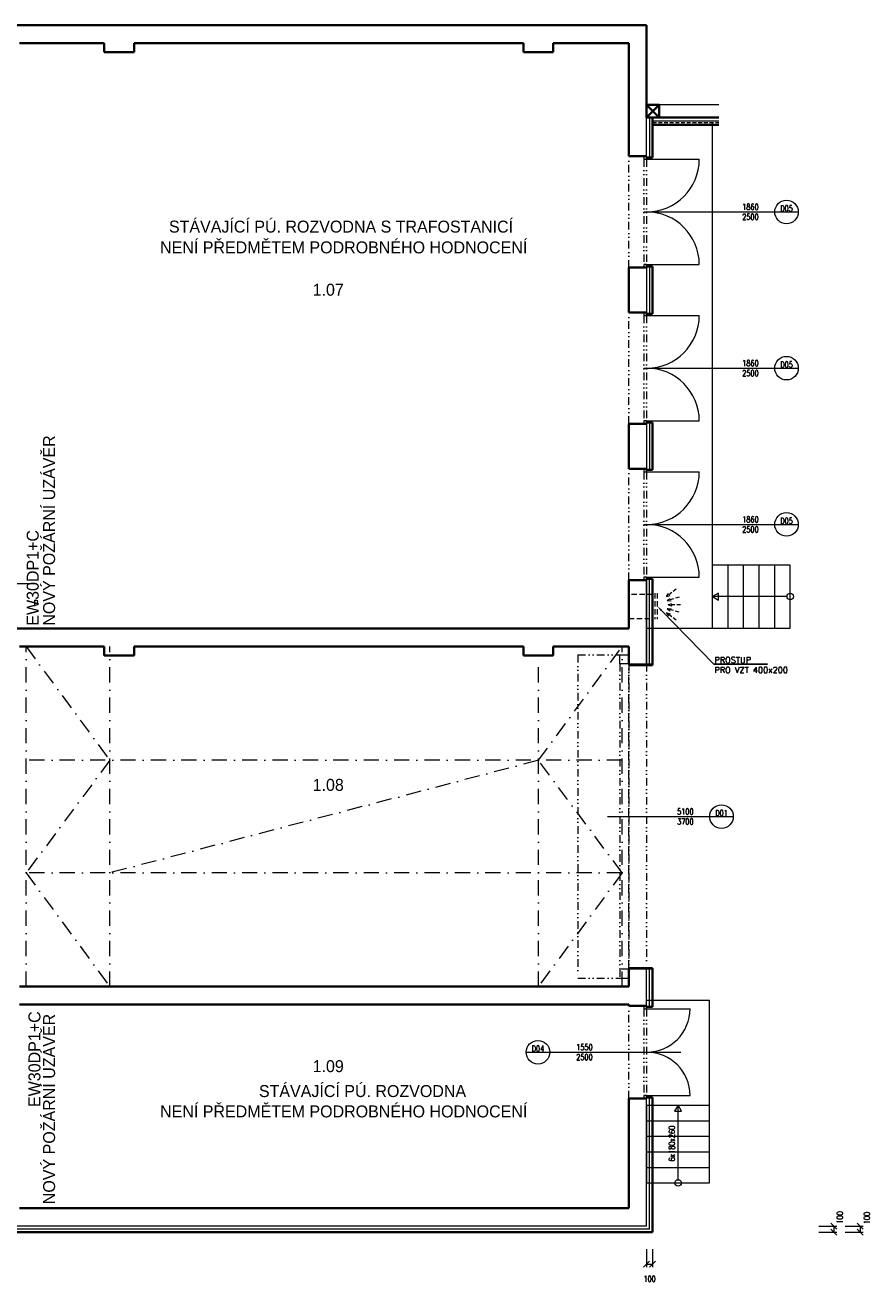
# Model space of a CAD drawing. Header units: millimetres. Extents: x -485339 to 350584, y -2181201 to -313328.
# Tile 43 of 115: x -70111 to -55978, y -1099281 to -1078272. Entities that reach past the tile are written whole.
import ezdxf
from ezdxf import colors
from ezdxf.entities.mleader import LeaderData, LeaderLine
from ezdxf.enums import TextEntityAlignment as Align
from ezdxf.math import Vec2, Vec3

# ---------------------------------------------------------------- set-up
doc = ezdxf.new("R2010")
doc.units = ezdxf.units.MM
doc.header["$LTSCALE"] = 10
for name, pattern in [('DASHDOT', [25.4, 12.7, -6.35, 0, -6.35]), ('DASHED', [19.05, 12.7, -6.35]), ('DĚLICÍ2', [15.875, 6.35, -3.175, 0, -3.175, 0, -3.175]), ('ČÁRKOVANÁ2', [9.525, 6.35, -3.175])]:
    doc.linetypes.add(name, pattern=pattern)
doc.layers.get('Defpoints').update_dxf_attribs({"color": 201})
for name, color, linetype, lineweight in [('1VZT', 150, 'DASHED', 18), ('N_dveře', 10, 'Continuous', 18), ('N_kóty', 10, 'Continuous', 18), ('N_popis', 10, 'Continuous', 18), ('N_popis_otvory', 10, 'Continuous', 18), ('N_čáry_obrys', 10, 'Continuous', 35), ('N_čáry_obv.plášt', 212, 'Continuous', 18), ('N_čáry_obv.plášt_obrys', 212, 'Continuous', 35), ('N_čáry_plné', 10, 'Continuous', 18), ('PBŘ', 160, 'Continuous', 18), ('St__otvory_dveře', 40, 'Continuous', 18), ('St_plocha_místnosti', 250, 'Continuous', 18), ('St_popis', 250, 'Continuous', 18), ('St_sloupy_opláštění_půdorys', 25, 'Continuous', 35), ('St_čáry_nad', 250, 'DĚLICÍ2', 18), ('St_čáry_obrys', 5, 'Continuous', 35), ('St_čáry_osy', 250, 'DASHDOT', 18), ('St_čáry_plné', 250, 'Continuous', 18), ('St_čáry_pod', 250, 'ČÁRKOVANÁ2', 18)]:
    doc.layers.add(name, color=color, linetype=linetype, lineweight=lineweight)
doc.styles.add('Andy', font='txt')
doc.styles.get("Standard").update_dxf_attribs({"font": 'simplex.shx', "width": 0.8})
doc.linetypes.add('IZOLACE', pattern='A,0.0001,-0.1,[134,ltypeshp.shx,S=0.1,R=0,X=-0.1,Y=0],-0.2,[134,ltypeshp.shx,S=0.1,R=180,X=0.1,Y=0],-0.1', length=0.4001)
doc.linetypes.add('ZIGZAG', pattern='A,0.00254,-5.08,[131,ltypeshp.shx,S=5.08,R=0,X=-5.08,Y=0],-10.16,[131,ltypeshp.shx,S=5.08,R=180,X=5.08,Y=0],-5.08', length=20.32254)
doc.dimstyles.new('stavebníM50 vnitřní', dxfattribs={"dimtxt": 100, "dimasz": 100, "dimexe": 50, "dimexo": 100, "dimgap": 30, "dimtad": 1, "dimdec": 0, "dimtxsty": 'Standard', "dimblk": 'OBLIQUE', "dimcen": 2.5, "dimclrd": 256, "dimclre": 256, "dimclrt": 256, "dimadec": 0, "dimazin": 0, "dimtfac": 1, "dimtdec": 0, "dimtmove": 2, "dimatfit": 2, "dimldrblk": 'OBLIQUE', "dimfxl": 250, "dimfxlon": 1, "dimlwd": -1, "dimlwe": -1, "dimarcsym": 0})

# ---------------------------------------------------------------- blocks, each defined once
blk = doc.blocks.new('G$C2AB4A250')
at = {"layer": 'St__otvory_dveře', "color": 0, "ltscale": 2}
for points in [[(0, 0), (50, 0), (50, 50), (0, 50)], [(1810, 0), (1860, 0), (1860, 50), (1810, 50)]]:
    blk.add_lwpolyline(points, close=True, dxfattribs=at)
at = {"layer": 'St__otvory_dveře', "color": 0, "linetype": 'DĚLICÍ2', "ltscale": 2}
for points in [[(1810, 50), (50, 50)], [(1810, 0), (50, 0)]]:
    blk.add_lwpolyline(points, dxfattribs=at)
at = {"layer": 'St__otvory_dveře', "color": 0, "ltscale": 2}
for points in [[(50, 0), (50, -880)], [(1810, 0), (1810, -880)]]:
    blk.add_lwpolyline(points, dxfattribs=at)
for centre, start, end in [((50, 0), 270, 0), ((1810, 0), 180, 270)]:
    blk.add_arc(centre, 880, start, end, dxfattribs=at)
blk = doc.blocks.new('G$CB83B120F')
at = {"layer": 'St__otvory_dveře', "color": 0, "ltscale": 2}
for points in [[(0, 0), (50, 0), (50, 50), (0, 50)], [(1500, 0), (1550, 0), (1550, 50), (1500, 50)]]:
    blk.add_lwpolyline(points, close=True, dxfattribs=at)
at = {"layer": 'St__otvory_dveře', "color": 0, "linetype": 'DĚLICÍ2', "ltscale": 2}
for points in [[(1500, 50), (50, 50)], [(1500, 0), (50, 0)]]:
    blk.add_lwpolyline(points, dxfattribs=at)
at = {"layer": 'St__otvory_dveře', "color": 0, "ltscale": 2}
for points in [[(50, 0), (50, -725)], [(1500, 0), (1500, -725)]]:
    blk.add_lwpolyline(points, dxfattribs=at)
for centre, start, end in [((50, 0), 270, 0), ((1500, 0), 180, 270)]:
    blk.add_arc(centre, 725, start, end, dxfattribs=at)
blk = doc.blocks.new('G$C058794BC')
at = {"layer": 'N_dveře', "linetype": 'DĚLICÍ2', "ltscale": 2}
for points in [[(-850, 2700), (-850, -2700)], [(-850, 2700), (-150, 2700)], [(-150, 2550), (-150, -2550)], [(0, -2550), (0, 2550)], [(-850, -2700), (-150, -2700)]]:
    blk.add_lwpolyline(points, dxfattribs=at)
at = {"layer": 'N_dveře'}
blk.add_lwpolyline([(0, 2550), (-150, 2550), (-150, 2700), (0, 2700)], close=True, dxfattribs=at)
at = {"layer": 'N_dveře', "linetype": 'DĚLICÍ2', "ltscale": 2}
blk.add_lwpolyline([(0, -2550), (-150, -2550), (-150, -2700), (0, -2700)], close=True, dxfattribs=at)
blk = doc.blocks.new('G$C0F2906C7')
at = {"layer": 'St_sloupy_opláštění_půdorys', "ltscale": 2}
blk.add_lwpolyline([(-105, -105), (105, -105), (105, 105), (-105, 105)], close=True, dxfattribs=at)
for points in [[(-105, 105), (105, -105)], [(105, 105), (-105, -105)]]:
    blk.add_lwpolyline(points, dxfattribs=at)
blk = doc.blocks.new('_OBLIQUE')
at = {"color": 0, "linetype": 'ByBlock'}
blk.add_line((-0.5, -0.5), (0.5, 0.5), dxfattribs=at)
blk = doc.blocks.new('*D2312')
at = {"layer": 'Defpoints', "color": 0, "transparency": 16777216}
for p in [(-59725, -1098332), (-59725, -1098432), (-56597, -1098432)]:
    blk.add_point(p, dxfattribs=at)
at = {"layer": 'N_kóty', "transparency": 16777216}
for p, q in [((-56847, -1098332), (-56547, -1098332)), ((-56847, -1098432), (-56547, -1098432)), ((-56597, -1098332), (-56597, -1098432))]:
    blk.add_line(p, q, dxfattribs=at)
at = {"layer": 'N_kóty', "linetype": 'ByBlock', "transparency": 16777216, "xscale": 100, "yscale": 100, "zscale": 100}
for p, rotation in [((-56597, -1098332), 90), ((-56597, -1098432), 270)]:
    blk.add_blockref('_OBLIQUE', p, dxfattribs=dict(at, rotation=rotation))
at = {"layer": 'N_kóty', "transparency": 16777216, "insert": (-56496, -1098189), "char_height": 100, "attachment_point": 5, "rotation": 90}
blk.add_mtext('100', dxfattribs=at)
blk = doc.blocks.new('*D2313')
at = {"layer": 'Defpoints', "color": 0, "transparency": 16777216}
for p in [(-59725, -1098332), (-59725, -1098432), (-56155, -1098432)]:
    blk.add_point(p, dxfattribs=at)
at = {"layer": 'N_kóty', "transparency": 16777216}
for p, q in [((-56405, -1098332), (-56105, -1098332)), ((-56405, -1098432), (-56105, -1098432)), ((-56155, -1098332), (-56155, -1098432))]:
    blk.add_line(p, q, dxfattribs=at)
at = {"layer": 'N_kóty', "linetype": 'ByBlock', "transparency": 16777216, "xscale": 100, "yscale": 100, "zscale": 100}
for p, rotation in [((-56155, -1098332), 90), ((-56155, -1098432), 270)]:
    blk.add_blockref('_OBLIQUE', p, dxfattribs=dict(at, rotation=rotation))
at = {"layer": 'N_kóty', "transparency": 16777216, "insert": (-56044, -1098198), "char_height": 100, "attachment_point": 5, "rotation": 90}
blk.add_mtext('100', dxfattribs=at)
blk = doc.blocks.new('*D2316')
at = {"layer": 'Defpoints', "color": 0, "transparency": 16777216}
for p in [(-59725, -1098332), (-59625, -1098432), (-59625, -1098970)]:
    blk.add_point(p, dxfattribs=at)
at = {"layer": 'N_kóty', "transparency": 16777216}
for p, q in [((-59725, -1098720), (-59725, -1099020)), ((-59625, -1098720), (-59625, -1099020)), ((-59725, -1098970), (-59625, -1098970))]:
    blk.add_line(p, q, dxfattribs=at)
at = {"layer": 'N_kóty', "linetype": 'ByBlock', "transparency": 16777216, "xscale": 100, "yscale": 100, "zscale": 100, "rotation": 180}
blk.add_blockref('_OBLIQUE', (-59725, -1098970), dxfattribs=at)
at = {"layer": 'N_kóty', "linetype": 'ByBlock', "transparency": 16777216, "xscale": 100, "yscale": 100, "zscale": 100}
blk.add_blockref('_OBLIQUE', (-59625, -1098970), dxfattribs=at)
at = {"layer": 'N_kóty', "transparency": 16777216, "insert": (-59675, -1099215), "char_height": 100, "attachment_point": 5}
blk.add_mtext('100', dxfattribs=at)
blk = doc.blocks.new('fvdfv')
at = {"layer": '1VZT', "ltscale": 0.5}
for p, q in [((-210348, 270616), (-210184, 270492)), ((-210395, 270483), (-210198, 270424)), ((-210215, 270358), (-210277, 270380)), ((-210198, 270424), (-210264, 270421)), ((-210198, 270424), (-210251, 270463)), ((-210184, 270492), (-210247, 270512)), ((-210184, 270492), (-210220, 270547)), ((-210420, 270358), (-210215, 270358)), ((-210395, 270232), (-210198, 270290)), ((-210348, 270099), (-210184, 270223)), ((-210215, 270358), (-210277, 270336)), ((-210198, 270290), (-210264, 270294)), ((-210198, 270290), (-210251, 270251)), ((-210184, 270223), (-210247, 270203)), ((-210184, 270223), (-210220, 270167))]:
    blk.add_line(p, q, dxfattribs=at)

msp = doc.modelspace()

# ---------------------------------------------------------------- linework, layer by layer
at = {"layer": '1VZT', "ltscale": 0.7}
for p, q in [((-59624.9, -1087780.9), (-60024.9, -1087780.9)), ((-59585.8, -1087759.4), (-59585.8, -1088196.8)), ((-59546.8, -1087759.4), (-59546.8, -1088196.8)), ((-60024.9, -1088181.1), (-59624.9, -1088181.1))]:
    msp.add_line(p, q, dxfattribs=at)
at = {"layer": 'N_popis_otvory'}
for points in [[(-59774.9, -1081392.4), (-57584.3, -1081392.4)], [(-59774.9, -1084002.4), (-57584.3, -1084002.4)], [(-59774.9, -1086612.4), (-57584.3, -1086612.4)], [(-60381.9, -1091492.4), (-58671.5, -1091492.4)], [(-61342.9, -1095427.4), (-59152.3, -1095427.4)]]:
    msp.add_lwpolyline(points, dxfattribs=at)
for centre in [(-57387.3, -1081392.4), (-57387.3, -1084002.4), (-57387.3, -1086612.4), (-58474.5, -1091492.4), (-61541.5, -1095428.6)]:
    msp.add_circle(centre, 197, dxfattribs=at)
at = {"layer": 'N_čáry_obrys', "ltscale": 2}
for p, q in [((-59624.9, -1079815.5), (-59624.9, -1080482.4)), ((-59624.9, -1082302.4), (-59624.9, -1083092.4)), ((-59624.9, -1084912.4), (-59624.9, -1085702.4)), ((-59624.9, -1088962.4), (-59624.9, -1087522.4)), ((-59624.9, -1094672.4), (-59624.9, -1094022.4))]:
    msp.add_line(p, q, dxfattribs=at)
at = {"layer": 'N_čáry_obrys'}
for points in [[(-59724.9, -1080482.4), (-59624.9, -1080482.4)], [(-59724.9, -1082302.4), (-59624.9, -1082302.4)], [(-59724.9, -1083092.4), (-59624.9, -1083092.4)], [(-59724.9, -1084912.4), (-59624.9, -1084912.4)], [(-59724.9, -1085702.4), (-59624.9, -1085702.4)], [(-59724.9, -1087522.4), (-59624.9, -1087522.4)], [(-60024.9, -1088962.4), (-59624.9, -1088962.4)], [(-60024.9, -1094022.4), (-59624.9, -1094022.4)], [(-59724.9, -1094672.4), (-59624.9, -1094672.4)], [(-59724.9, -1096182.4), (-59624.9, -1096182.4)]]:
    msp.add_lwpolyline(points, dxfattribs=at)
at = {"layer": 'N_čáry_obrys', "ltscale": 2}
for points in [[(-59624.9, -1098432.4), (-59624.9, -1096182.4)], [(-59624.9, -1098432.4), (-70604.9, -1098432.4)]]:
    msp.add_lwpolyline(points, dxfattribs=at)
at = {"layer": 'N_čáry_obv.plášt', "linetype": 'IZOLACE', "ltscale": 10}
for p, q in [((-59674.9, -1079815.5), (-59674.9, -1080482.4)), ((-59674.9, -1082302.4), (-59674.9, -1083092.4)), ((-59674.9, -1084912.4), (-59674.9, -1085702.4)), ((-59674.9, -1088942.4), (-59674.9, -1087522.4)), ((-59674.9, -1094672.4), (-59674.9, -1094042.4))]:
    msp.add_line(p, q, dxfattribs=at)
at = {"layer": 'N_čáry_obv.plášt', "linetype": 'IZOLACE', "ltscale": 2}
msp.add_line((-59624.9, -1094032.4), (-60024.9, -1094032.4), dxfattribs=at)
at = {"layer": 'N_čáry_obv.plášt', "linetype": 'ZIGZAG'}
msp.add_lwpolyline([(-58520.1, -1079875.5), (-59624.9, -1079875.5)], dxfattribs=at)
at = {"layer": 'N_čáry_obv.plášt', "linetype": 'IZOLACE', "ltscale": 2}
msp.add_lwpolyline([(-60024.9, -1088952.4), (-59624.9, -1088952.4)], dxfattribs=at)
at = {"layer": 'N_čáry_obv.plášt', "linetype": 'IZOLACE', "ltscale": 10}
for points in [[(-59674.9, -1098382.4), (-59674.9, -1096182.4)], [(-59674.9, -1098382.4), (-70554.9, -1098382.4)]]:
    msp.add_lwpolyline(points, dxfattribs=at)
at = {"layer": 'N_čáry_obv.plášt_obrys', "ltscale": 2}
for points in [[(-58520.1, -1079815.5), (-59514.9, -1079815.5)], [(-58520.1, -1079935.5), (-59624.9, -1079935.5)]]:
    msp.add_lwpolyline(points, dxfattribs=at)
at = {"layer": 'N_čáry_plné'}
for points in [[(-57584.3, -1081392.4), (-57190.3, -1081392.4)], [(-57584.3, -1084002.4), (-57190.3, -1084002.4)], [(-57584.3, -1086612.4), (-57190.3, -1086612.4)], [(-70315.4, -1087598.2), (-69921.4, -1087598.2)], [(-58671.5, -1091492.4), (-58277.5, -1091492.4)], [(-61738.5, -1095428.6), (-61344.5, -1095428.6)]]:
    msp.add_lwpolyline(points, dxfattribs=at)
at = {"layer": 'St_čáry_nad', "ltscale": 2}
for points in [[(-60024.9, -1082322.4), (-60024.9, -1080462.4)], [(-60024.9, -1084932.4), (-60024.9, -1083072.4)], [(-60024.9, -1087542.4), (-60024.9, -1085682.4)], [(-60024.9, -1088942.4), (-60024.9, -1094042.4)], [(-59724.9, -1088942.4), (-59724.9, -1094022.4)], [(-60024.9, -1096202.4), (-60024.9, -1094652.4)]]:
    msp.add_lwpolyline(points, dxfattribs=at)
at = {"layer": 'St_čáry_obrys', "ltscale": 2}
for p, q in [((-60024.9, -1087542.4), (-60024.9, -1088352.4)), ((-59724.9, -1087542.4), (-60024.9, -1087542.4)), ((-60024.9, -1088652.4), (-60024.9, -1088942.4)), ((-60024.9, -1094332.4), (-60024.9, -1094042.4))]:
    msp.add_line(p, q, dxfattribs=at)
for points in [[(-59724.9, -1078272.4), (-70504.9, -1078272.4)], [(-68789.1, -1078572.4), (-70204.9, -1078572.4)], [(-68789.1, -1078572.4), (-68789.1, -1078722.4)], [(-61784.9, -1078572.4), (-68289.1, -1078572.4)], [(-68289.1, -1078572.4), (-68289.1, -1078722.4)], [(-61784.9, -1078572.4), (-61784.9, -1078722.4)], [(-60024.9, -1078572.4), (-61284.9, -1078572.4)], [(-61284.9, -1078572.4), (-61284.9, -1078722.4)], [(-60024.9, -1080462.4), (-60024.9, -1078572.4)], [(-68789.1, -1078722.4), (-68289.1, -1078722.4)], [(-61784.9, -1078722.4), (-61284.9, -1078722.4)], [(-60024.9, -1080462.4), (-59724.9, -1080462.4)], [(-60024.9, -1082322.4), (-59724.9, -1082322.4)], [(-60024.9, -1082322.4), (-60024.9, -1083072.4)], [(-60024.9, -1083072.4), (-59724.9, -1083072.4)], [(-60024.9, -1084932.4), (-59724.9, -1084932.4)], [(-60024.9, -1084932.4), (-60024.9, -1085682.4)], [(-60024.9, -1085682.4), (-59724.9, -1085682.4)], [(-60024.9, -1088352.4), (-70354.9, -1088352.4)], [(-68789.1, -1088652.4), (-70204.9, -1088652.4)], [(-68789.1, -1088652.4), (-68789.1, -1088802.4)], [(-61784.9, -1088652.4), (-68289.1, -1088652.4)], [(-68289.1, -1088652.4), (-68289.1, -1088802.4)], [(-61784.9, -1088652.4), (-61784.9, -1088802.4)], [(-60024.9, -1088652.4), (-61284.9, -1088652.4)], [(-61284.9, -1088652.4), (-61284.9, -1088802.4)], [(-68789.1, -1088802.4), (-68289.1, -1088802.4)], [(-61784.9, -1088802.4), (-61284.9, -1088802.4)], [(-60024.9, -1094332.4), (-70204.9, -1094332.4)], [(-60024.9, -1094632.4), (-70204.9, -1094632.4)], [(-60024.9, -1094652.4), (-60024.9, -1094632.4)], [(-60024.9, -1094652.4), (-59724.9, -1094652.4)], [(-60024.9, -1098032.4), (-60024.9, -1096202.4)], [(-60024.9, -1096202.4), (-59724.9, -1096202.4)], [(-60024.9, -1098032.4), (-70204.9, -1098032.4)]]:
    msp.add_lwpolyline(points, dxfattribs=at)
at = {"layer": 'St_čáry_obrys'}
msp.add_lwpolyline([(-59724.9, -1079605.5), (-59724.9, -1078272.4)], dxfattribs=at)
at = {"layer": 'St_čáry_osy', "ltscale": 2}
for points in [[(-70094.9, -1094332.4), (-70094.9, -1088652.4)], [(-70094.9, -1088652.4), (-68694.9, -1090552.4), (-70094.9, -1092432.4), (-68694.9, -1094332.4)], [(-68694.9, -1094332.4), (-68694.9, -1088652.4)], [(-60134.9, -1092432.4), (-61534.9, -1090552.4), (-60134.9, -1088652.4)], [(-60134.9, -1094332.4), (-60134.9, -1088652.4)], [(-61534.9, -1094332.4), (-61534.9, -1088802.4)], [(-60134.9, -1090552.4), (-70094.9, -1090552.4)], [(-61534.9, -1090552.4), (-68694.9, -1092432.4)], [(-60134.9, -1092432.4), (-70094.9, -1092432.4)], [(-60134.9, -1092432.4), (-61534.9, -1094332.4)]]:
    msp.add_lwpolyline(points, dxfattribs=at)
at = {"layer": 'St_čáry_plné', "ltscale": 2}
for p, q in [((-59724.9, -1087542.4), (-59724.9, -1088942.4)), ((-59724.9, -1088942.4), (-59724.9, -1087542.4)), ((-59624.9, -1094042.4), (-60024.9, -1094042.4)), ((-59724.9, -1094652.4), (-59724.9, -1094042.4)), ((-58674.9, -1094562.4), (-59724.9, -1094562.4)), ((-58674.9, -1096312.4), (-58674.9, -1094562.4)), ((-59724.9, -1096312.4), (-58674.9, -1096312.4))]:
    msp.add_line(p, q, dxfattribs=at)
for points in [[(-59724.9, -1080462.4), (-59724.9, -1078272.4)], [(-59724.9, -1088342.4), (-58624.9, -1088342.4), (-58624.9, -1079900.5)], [(-59724.9, -1082322.4), (-59724.9, -1083072.4)], [(-59724.9, -1084932.4), (-59724.9, -1085682.4)], [(-58624.9, -1088342.4), (-58364.9, -1088342.4), (-58364.9, -1087292.4), (-58624.9, -1087292.4)], [(-58364.9, -1088342.4), (-58104.9, -1088342.4), (-58104.9, -1087292.4), (-58364.9, -1087292.4)], [(-58104.9, -1088342.4), (-57844.9, -1088342.4), (-57844.9, -1087292.4), (-58104.9, -1087292.4)], [(-57844.9, -1088342.4), (-57584.9, -1088342.4), (-57584.9, -1087292.4), (-57844.9, -1087292.4)], [(-57584.9, -1088342.4), (-57324.9, -1088342.4), (-57324.9, -1087292.4), (-57584.9, -1087292.4)], [(-57379.5, -1087817.4), (-58624.9, -1087817.4)], [(-60024.9, -1088942.4), (-59624.9, -1088942.4)], [(-59724.9, -1098332.4), (-59724.9, -1096202.4)], [(-59724.9, -1096312.4), (-59724.9, -1096572.4), (-58674.9, -1096572.4), (-58674.9, -1096312.4)], [(-59199.9, -1097557.8), (-59199.9, -1096312.4)], [(-59724.9, -1096572.4), (-59724.9, -1096832.4), (-58674.9, -1096832.4), (-58674.9, -1096572.4)], [(-59724.9, -1096832.4), (-59724.9, -1097092.4), (-58674.9, -1097092.4), (-58674.9, -1096832.4)], [(-59724.9, -1097092.4), (-59724.9, -1097352.4), (-58674.9, -1097352.4), (-58674.9, -1097092.4)], [(-59724.9, -1097352.4), (-59724.9, -1097612.4), (-58674.9, -1097612.4), (-58674.9, -1097352.4)], [(-59724.9, -1098332.4), (-70504.9, -1098332.4)]]:
    msp.add_lwpolyline(points, dxfattribs=at)
at = {"layer": 'St_čáry_plné'}
msp.add_lwpolyline([(-58520.1, -1079605.5), (-59514.9, -1079605.5)], dxfattribs=at)
at = {"layer": 'St_čáry_plné', "ltscale": 2}
for points in [[(-58624.9, -1087817.4), (-58523.4, -1087875.9), (-58523.4, -1087758.8)], [(-59199.9, -1096312.4), (-59258.5, -1096413.8), (-59141.3, -1096413.8)]]:
    msp.add_lwpolyline(points, close=True, dxfattribs=at)
for centre in [(-57324.9, -1087817.4), (-59199.9, -1097612.4)]:
    msp.add_circle(centre, 54.6, dxfattribs=at)
at = {"layer": 'St_čáry_pod'}
msp.add_lwpolyline([(-59624.9, -1079900.5), (-58520.1, -1079900.5)], dxfattribs=at)

# ---------------------------------------------------------------- block references
at = {"layer": '1VZT', "rotation": 180}
msp.add_blockref('fvdfv', (-269578.5, -817595.4), dxfattribs=at)
at = {"layer": 'N_dveře', "ltscale": 2, "rotation": 90}
for name, p in [('G$C2AB4A250', (-59724.9, -1082322.4)), ('G$C2AB4A250', (-59724.9, -1084932.4)), ('G$C2AB4A250', (-59724.9, -1087542.4)), ('G$CB83B120F', (-59724.9, -1096202.4))]:
    msp.add_blockref(name, p, dxfattribs=at)
at = {"layer": 'N_dveře'}
msp.add_blockref('G$C058794BC', (-60024.9, -1091492.4), dxfattribs=at)
at = {"layer": 'St_sloupy_opláštění_půdorys', "ltscale": 2, "rotation": 90}
msp.add_blockref('G$C0F2906C7', (-59619.9, -1079710.5), dxfattribs=at)

# ---------------------------------------------------------------- texts
at = {"layer": 'N_popis_otvory', "width": 0.8}
for s, p in [('D05', (-57387.3, -1081332.5)), ('D05', (-57387.3, -1083942.5)), ('D05', (-57387.3, -1086552.5)), ('P', (-69931.3, -1087928.1)), ('D01', (-58474.5, -1091432.5)), ('D04', (-61541.5, -1095368.7))]:
    msp.add_text(s, height=100, dxfattribs=at).set_placement(p, align=Align.MIDDLE_CENTER)
at = {"layer": 'N_popis_otvory', "char_height": 100, "width": 1342.526, "attachment_point": 5}
for s, insert in [('1860\\P2500', (-57990.8, -1081392.4)), ('1860\\P2500', (-57990.8, -1084002.4)), ('1860\\P2500', (-57990.8, -1086612.4)), ('5100\\P3700', (-59078, -1091492.4)), ('1550\\P2500', (-60765.2, -1095427.4))]:
    msp.add_mtext(s, dxfattribs=dict(at, insert=insert))
at = {"layer": 'PBŘ', "ltscale": 2, "style": 'Andy'}
for s, p in [('STÁVAJÍCÍ PÚ. ROZVODNA S TRAFOSTANICÍ', (-67708, -1081737.7)), ('NENÍ PŘEDMĚTEM PODROBNÉHO HODNOCENÍ', (-67856.3, -1082084.5)), ('STÁVAJÍCÍ PÚ. ROZVODNA', (-66204.5, -1096177.5)), ('NENÍ PŘEDMĚTEM PODROBNÉHO HODNOCENÍ', (-67856.3, -1096517.5))]:
    msp.add_text(s, height=200, dxfattribs=at).set_placement(p)
for s, p in [('NOVÝ POŽÁRNÍ UZÁVĚR', (-69610.9, -1088303.7)), ('EW30DP1+C', (-69884.7, -1088303.7)), ('EW30DP1+C', (-69855.7, -1096343.7)), ('NOVÝ POŽÁRNÍ UZÁVĚR', (-69610.9, -1097967.5))]:
    msp.add_text(s, height=200, rotation=90, dxfattribs=at).set_placement(p)
at = {"layer": 'St_plocha_místnosti', "ltscale": 2, "style": 'Andy'}
for s, p in [('1.07', (-65306.9, -1082791.6)), ('1.08', (-65306.9, -1091062.8)), ('1.09', (-65306.9, -1095761.2))]:
    msp.add_text(s, height=200, dxfattribs=at).set_placement(p)
at = {"layer": 'St_popis', "ltscale": 2, "width": 0.8}
msp.add_text('6x180x260', height=100, rotation=90, dxfattribs=at).set_placement((-59253.1, -1097253.5))

# ---------------------------------------------------------------- dimensions: what is measured, and where the dimension line sits
at = {"layer": 'N_kóty'}
for base, picture, middle in [((-56597.4, -1098432.4), '*D2312', (-56495.8, -1098188.6)), ((-56154.5, -1098432.4), '*D2313', (-56043.9, -1098197.6))]:
    dim = msp.add_linear_dim(base=base, p1=(-59724.9, -1098332.4), p2=(-59724.9, -1098432.4), angle=90, dimstyle='stavebníM50 vnitřní', dxfattribs=at)
    dim.commit()
    dim.dimension.update_dxf_attribs({"geometry": picture, "text_midpoint": middle, "dimtype": 160})
dim = msp.add_linear_dim(base=(-59624.9, -1098970.3), p1=(-59724.9, -1098332.4), p2=(-59624.9, -1098432.4), dimstyle='stavebníM50 vnitřní', dxfattribs=at)
dim.commit()
dim.dimension.update_dxf_attribs({"geometry": '*D2316', "text_midpoint": (-59674.9, -1099215.3)})

# ---------------------------------------------------------------- leaders
at = {"layer": 'N_popis'}
ml = msp.add_multileader_mtext('Standard', dxfattribs=at)
ml.set_content('{\\W1;\\A1;\\H1.00002x;\\C256;PROSTUP \\PPRO VZT 400x200}', color=256)
ml.set_leader_properties()
ml.build(insert=Vec2(0, 0))
ml.multileader.update_dxf_attribs({"text_left_attachment_type": 6, "text_right_attachment_type": 6, "arrow_head_size": 100})
ctx = ml.context
ctx.base_point, ctx.char_height, ctx.arrow_head_size, ctx.plane_origin = Vec3(-58595.7, -1088947.1), 100, 100, Vec3(-57805.4, -1088106.2)
ctx.left_attachment, ctx.right_attachment = 6, 6
notes = []
notes.append((ctx, [(0, (1, 1, 0), (-58603.7, -1088947.1), (1, 0), 8, [(0, [(-59546.8, -1087978.1)], 0, [])])]))
ctx.mtext.insert, ctx.mtext.rotation, ctx.mtext.flow_direction = Vec3(-58593.7, -1088827.1), 6.2831853, 5
for ctx, leaders in notes:
    for number, flags, end, landing, length, lines in leaders:
        leader = LeaderData()
        leader.index, (leader.has_last_leader_line, leader.has_dogleg_vector, leader.attachment_direction) = number, flags
        leader.last_leader_point, leader.dogleg_vector, leader.dogleg_length = Vec3(end), Vec3(landing), length
        for number, points, colour, breaks in lines:
            line = LeaderLine()
            line.index, line.vertices, line.color, line.breaks = number, Vec3.list(points), colors.encode_raw_color(colour), breaks
            leader.lines.append(line)
        ctx.leaders.append(leader)

doc.saveas('drawing.dxf')
